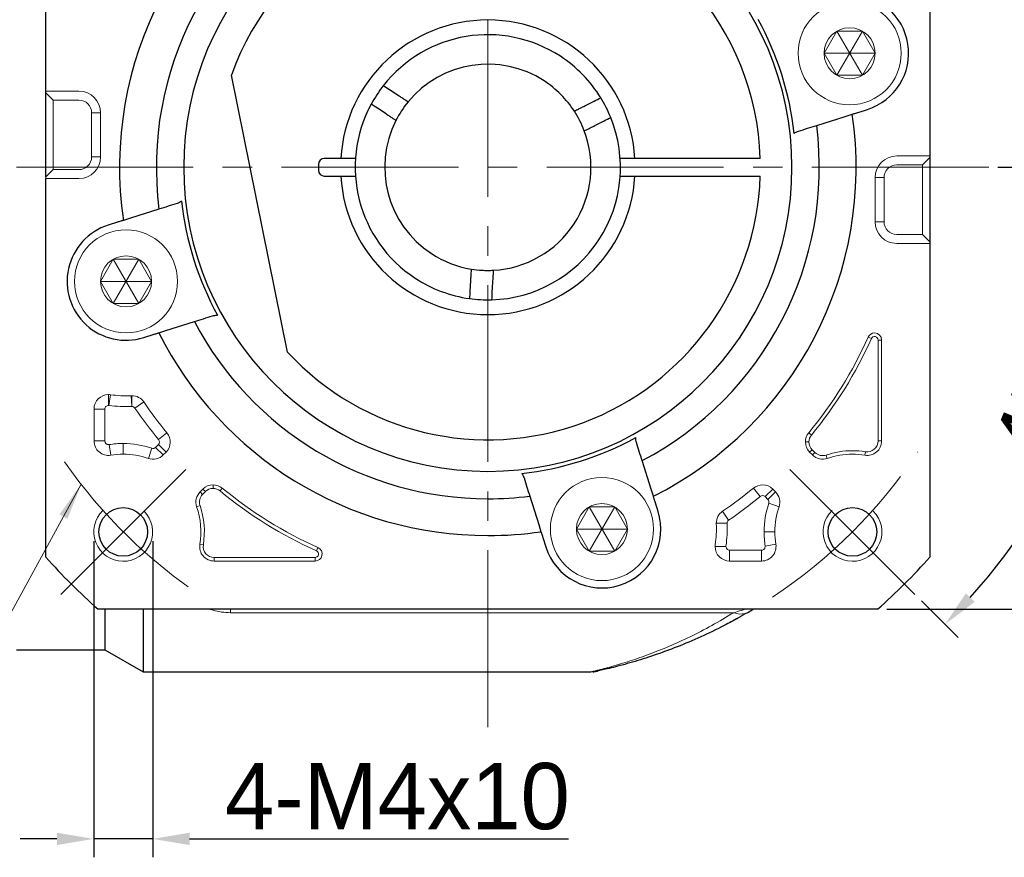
# Model space of a CAD drawing. Header units: millimetres. Extents: x 1379 to 1834, y 1015 to 1337.
# Tile 3 of 10: x 1436 to 1503, y 1176 to 1233. Entities that reach past the tile are written whole.
import ezdxf

# ---------------------------------------------------------------- set-up
doc = ezdxf.new("R2010")
doc.units = ezdxf.units.MM
doc.header["$PDSIZE"] = -5
doc.linetypes.add('点画线', pattern=[18, 12, -2, 2, -2])
doc.layers.get('0').update_dxf_attribs({"lineweight": 18})
doc.layers.get('Defpoints').update_dxf_attribs({"lineweight": 18})
for name, color, linetype, lineweight in [('7中心线层', 7, '点画线', 18), ('尺寸线', 7, 'Continuous', 18), ('尺寸线层', 3, 'Continuous', 18), ('粗实线', 7, 'Continuous', 50), ('细实线', 7, 'Continuous', 18)]:
    doc.layers.add(name, color=color, linetype=linetype, lineweight=lineweight)
doc.styles.add('工程字', font='txt')
doc.dimstyles.new('副本 ISO-25', dxfattribs={"dimtxt": 4.5, "dimasz": 2.5, "dimexe": 1.25, "dimexo": 0.625, "dimtad": 1, "dimtxsty": '工程字', "dimcen": 2.5, "dimdle": 5, "dimadec": 0, "dimazin": 0, "dimtfac": 1, "dimtmove": 0, "dimatfit": 3, "dimfxl": 1, "dimtolj": 1, "dimarcsym": 0})

# ---------------------------------------------------------------- blocks, each defined once
blk = doc.blocks.new('*X11')
at = {"layer": 'Defpoints', "color": 0, "lineweight": -2}
for p in [(1441.11, 1198.269), (1445.11, 1198.269), (1441.11, 1177.426)]:
    blk.add_point(p, dxfattribs=at)
at = {"layer": '尺寸线层', "color": 0, "lineweight": -2}
for p, q in [((1441.11, 1197.644), (1441.11, 1176.176)), ((1445.11, 1197.644), (1445.11, 1176.176)), ((1438.61, 1177.426), (1436.11, 1177.426)), ((1445.11, 1177.426), (1441.11, 1177.426)), ((1447.61, 1177.426), (1473.332, 1177.426))]:
    blk.add_line(p, q, dxfattribs=at)
for points in [[(1438.61, 1177.01), (1438.61, 1177.843), (1441.11, 1177.426)], [(1447.61, 1177.843), (1447.61, 1177.01), (1445.11, 1177.426)]]:
    blk.add_solid(points, dxfattribs=at)
at = {"layer": '尺寸线层', "color": 0, "insert": (1461.721, 1180.301), "char_height": 4.5, "attachment_point": 5, "style": '工程字'}
blk.add_mtext('\\A1;4-M4x10', dxfattribs=at)
blk = doc.blocks.new('*X12')
at = {"layer": 'Defpoints', "color": 0, "lineweight": -2}
for p in [(1494.316, 1253.018), (1494.316, 1193.018), (1519.694, 1193.018)]:
    blk.add_point(p, dxfattribs=at)
at = {"layer": '尺寸线层', "color": 0, "lineweight": -2}
for p, q in [((1494.941, 1253.018), (1520.944, 1253.018)), ((1519.694, 1250.518), (1519.694, 1195.518)), ((1494.941, 1193.018), (1520.944, 1193.018))]:
    blk.add_line(p, q, dxfattribs=at)
for points in [[(1520.111, 1250.518), (1519.278, 1250.518), (1519.694, 1253.018)], [(1519.278, 1195.518), (1520.111, 1195.518), (1519.694, 1193.018)]]:
    blk.add_solid(points, dxfattribs=at)
at = {"layer": '尺寸线层', "color": 0, "insert": (1516.819, 1223.018), "char_height": 4.5, "attachment_point": 5, "rotation": 90, "style": '工程字'}
blk.add_mtext('\\A1;60', dxfattribs=at)
blk = doc.blocks.new('*X13')
at = {"layer": 'Defpoints', "color": 0, "lineweight": -2}
for p in [(1496.85, 1252.009), (1488.365, 1243.524), (1508.378, 1239.802), (1413.945, 1223.018), (1501.859, 1223.018)]:
    blk.add_point(p, dxfattribs=at)
at = {"layer": '尺寸线层', "color": 0, "lineweight": -2}
for p, q in [((1497.292, 1252.451), (1499.755, 1254.914)), ((1502.484, 1223.018), (1512.966, 1223.018))]:
    blk.add_line(p, q, dxfattribs=at)
blk.add_arc((1467.859, 1223.018), 43.858, 3.26643, 41.73357, dxfattribs=at)
for points in [[(1500.89, 1252.499), (1500.285, 1251.927), (1498.871, 1254.03)], [(1511.229, 1225.505), (1512.062, 1225.529), (1511.716, 1223.018)]]:
    blk.add_solid(points, dxfattribs=at)
at = {"layer": '尺寸线层', "color": 0, "insert": (1511.034, 1240.902), "char_height": 4.5, "attachment_point": 5, "rotation": 292.5, "style": '工程字'}
blk.add_mtext('\\A1;45%%d', dxfattribs=at)
blk = doc.blocks.new('*X14')
at = {"layer": 'Defpoints', "color": 0, "lineweight": -2}
for p in [(1413.945, 1223.018), (1501.859, 1223.018), (1508.401, 1206.225), (1488.365, 1202.512), (1496.85, 1194.027)]:
    blk.add_point(p, dxfattribs=at)
at = {"layer": '尺寸线层', "color": 0, "lineweight": -2}
for p, q in [((1502.484, 1223.018), (1512.991, 1223.018)), ((1497.292, 1193.585), (1499.772, 1191.104))]:
    blk.add_line(p, q, dxfattribs=at)
blk.add_arc((1467.859, 1223.018), 43.883, 318.26459, 356.73541, dxfattribs=at)
for points in [[(1512.086, 1220.507), (1511.253, 1220.531), (1511.741, 1223.018)], [(1500.302, 1194.092), (1500.908, 1193.52), (1498.888, 1191.988)]]:
    blk.add_solid(points, dxfattribs=at)
at = {"layer": '尺寸线层', "color": 0, "insert": (1505.745, 1207.325), "char_height": 4.5, "attachment_point": 5, "rotation": 67.5, "style": '工程字'}
blk.add_mtext('\\A1;45%%d', dxfattribs=at)
blk = doc.blocks.new('*X22')
at = {"layer": '尺寸线', "linetype": 'Continuous'}
blk.add_hatch(color=0, dxfattribs=at).paths.add_polyline_path([(22.497, 24.073), (21.572, 21.73), (21.023, 22.029)], flags=0)
at = {"layer": '尺寸线', "color": 0, "linetype": 'Continuous'}
for p, q in [((22.497, 24.073), (9.33, 0)), ((9.33, 0), (0, 0))]:
    blk.add_line(p, q, dxfattribs=at)
at = {"layer": '尺寸线', "color": 0}
blk.add_line((0, 0), (0, 0), dxfattribs=at)

msp = doc.modelspace()

# ---------------------------------------------------------------- linework, layer by layer
for p, q in [((1437.8585, 1228.0736), (1437.8585, 1228.1834)), ((1437.8585, 1228.1834), (1438.3585, 1228.1834)), ((1437.8585, 1228.0736), (1438.3585, 1227.5749)), ((1437.8585, 1227.0761), (1437.8585, 1228.0736)), ((1438.3585, 1228.1834), (1440.1085, 1228.1834)), ((1437.8585, 1223.3582), (1437.8585, 1227.0761)), ((1438.3585, 1227.5749), (1440.1085, 1227.5749)), ((1440.9662, 1226.7172), (1441.076, 1226.7172)), ((1440.9662, 1226.7172), (1440.9662, 1223.7172)), ((1441.5748, 1226.7172), (1441.076, 1226.7172)), ((1441.5748, 1226.7172), (1441.5748, 1223.7172)), ((1440.9662, 1223.7172), (1441.076, 1223.7172)), ((1441.5748, 1223.7172), (1441.076, 1223.7172)), ((1495.6085, 1223.785), (1497.3585, 1223.785)), ((1497.8585, 1223.785), (1497.3585, 1223.785)), ((1497.8585, 1223.6752), (1497.3585, 1223.1764)), ((1497.8585, 1223.785), (1497.8585, 1223.6752)), ((1497.8585, 1223.6752), (1497.8585, 1222.6776)), ((1437.8585, 1222.3607), (1437.8585, 1223.3582)), ((1495.6085, 1223.1764), (1497.3585, 1223.1764)), ((1437.8585, 1222.3607), (1438.3585, 1222.8594)), ((1437.8585, 1222.2509), (1437.8585, 1222.3607)), ((1440.1085, 1222.8594), (1438.3585, 1222.8594)), ((1494.1422, 1219.3187), (1494.1422, 1222.3187)), ((1494.7508, 1219.3187), (1494.7508, 1222.3187)), ((1497.8585, 1222.6776), (1497.8585, 1218.9598)), ((1437.8585, 1222.2509), (1438.3585, 1222.2509)), ((1440.1085, 1222.2509), (1438.3585, 1222.2509)), ((1497.3585, 1218.461), (1495.6085, 1218.461)), ((1497.8585, 1217.9622), (1497.3585, 1218.461)), ((1497.8585, 1218.9598), (1497.8585, 1217.9622)), ((1497.3585, 1217.8525), (1495.6085, 1217.8525)), ((1497.8585, 1217.8525), (1497.3585, 1217.8525)), ((1497.8585, 1217.9622), (1497.8585, 1217.8525)), ((1493.8895, 1211.3897), (1493.6698, 1211.4879)), ((1494.3483, 1211.2919), (1494.589, 1211.2919)), ((1494.3483, 1211.2919), (1494.3483, 1204.4385)), ((1494.589, 1204.4385), (1494.589, 1211.2919)), ((1442.1085, 1206.8564), (1442.1085, 1207.5868)), ((1442.1426, 1206.8543), (1442.242, 1207.5777)), ((1443.6846, 1206.7838), (1443.6515, 1207.5132)), ((1443.6959, 1206.784), (1443.6959, 1207.5142)), ((1443.9027, 1206.6748), (1444.5058, 1207.0863)), ((1441.128, 1206.6063), (1441.128, 1204.4385)), ((1441.8582, 1206.6063), (1441.128, 1206.6063)), ((1441.8582, 1204.4385), (1441.8582, 1206.6063)), ((1445.5156, 1204.5308), (1446.0781, 1204.9963)), ((1489.8243, 1204.8428), (1489.6389, 1204.9963)), ((1441.8582, 1204.4385), (1441.128, 1204.4385)), ((1443.1098, 1203.5387), (1443.1098, 1204.2689)), ((1489.6545, 1204.3712), (1489.4138, 1204.3712)), ((1494.3483, 1204.4385), (1494.589, 1204.4385)), ((1442.1486, 1204.1914), (1442.2656, 1203.4707)), ((1445.0528, 1203.9455), (1444.8163, 1203.2547)), ((1445.4997, 1204.1942), (1445.3109, 1204.0054)), ((1445.3109, 1204.0054), (1445.8272, 1203.4891)), ((1445.4997, 1204.1942), (1446.016, 1203.6779)), ((1445.8272, 1203.4891), (1446.016, 1203.6779)), ((1489.8712, 1203.8481), (1489.701, 1203.6779)), ((1489.701, 1203.6779), (1489.8898, 1203.4891)), ((1490.06, 1203.6592), (1489.8712, 1203.8481)), ((1490.06, 1203.6592), (1489.8898, 1203.4891)), ((1493.49, 1203.7082), (1493.4514, 1203.4707)), ((1490.8227, 1203.4824), (1490.9007, 1203.2547)), ((1448.5185, 1201.1754), (1448.3296, 1200.9866)), ((1448.4998, 1200.8164), (1448.3296, 1200.9866)), ((1448.4998, 1200.8164), (1448.6887, 1201.0053)), ((1448.6887, 1201.0053), (1448.5185, 1201.1754)), ((1449.2118, 1201.2219), (1449.2118, 1201.4626)), ((1449.6834, 1201.0521), (1449.8368, 1201.2376)), ((1486.3456, 1200.675), (1485.8802, 1201.2376)), ((1486.6822, 1200.6591), (1487.1985, 1201.1754)), ((1486.8711, 1200.4703), (1487.3874, 1200.9866)), ((1487.3874, 1200.9866), (1487.1985, 1201.1754)), ((1486.6822, 1200.6591), (1486.8711, 1200.4703)), ((1448.323, 1200.0537), (1448.0953, 1199.9757)), ((1484.2017, 1199.0621), (1483.7902, 1199.6653)), ((1486.9309, 1200.2122), (1487.6217, 1199.9757)), ((1484.0924, 1198.8553), (1483.3622, 1198.8553)), ((1487.3377, 1198.2692), (1486.6076, 1198.2692)), ((1448.5488, 1197.3865), (1448.3112, 1197.425)), ((1456.2303, 1196.9869), (1456.3284, 1197.2066)), ((1484.02, 1197.2679), (1483.2896, 1197.2679)), ((1486.438, 1197.0176), (1484.2701, 1197.0176)), ((1484.2701, 1197.0176), (1484.2701, 1196.2874)), ((1486.438, 1197.0176), (1486.438, 1196.2874)), ((1486.6851, 1197.308), (1487.4058, 1197.425)), ((1456.1325, 1196.5281), (1449.279, 1196.5281)), ((1449.279, 1196.5281), (1449.279, 1196.2874)), ((1449.279, 1196.2874), (1456.1325, 1196.2874)), ((1456.1325, 1196.5281), (1456.1325, 1196.2874)), ((1484.2701, 1196.2874), (1486.438, 1196.2874)), ((1450.3942, 1192.7835), (1450.3942, 1193.0179)), ((1484.5474, 1192.7835), (1450.3942, 1192.7835))]:
    msp.add_line(p, q)
for centre in [(1492.4167, 1230.7611), (1443.3003, 1215.2748), (1475.6017, 1198.4597)]:
    msp.add_circle(centre, 1.7321)
for centre, radius, start, end in [((1440.1085, 1226.7172), 1.4663, 360, 90), ((1440.1085, 1226.7172), 0.8577, 360, 90), ((1440.1085, 1223.7172), 1.4663, 270, 0), ((1440.1085, 1223.7172), 0.8577, 270, 0), ((1495.6085, 1222.3187), 1.4663, 90, 180), ((1495.6085, 1222.3187), 0.8577, 90, 180), ((1495.6085, 1219.3187), 1.4663, 180, 270), ((1495.6085, 1219.3187), 0.8577, 180, 270), ((1494.1085, 1211.2919), 0.4805, 90, 155.929385), ((1494.1085, 1211.2919), 0.4805, 360, 90), ((1467.8585, 1223.0179), 28.2695, 320.39475, 335.929385), ((1467.8585, 1223.0179), 28.5102, 320.39475, 335.929385), ((1442.1085, 1206.6063), 0.9805, 90, 180), ((1442.1085, 1206.6063), 0.9805, 82.17173, 90), ((1443.3003, 1215.2748), 7.7695, 262.17173, 272.59118), ((1443.6959, 1206.5337), 0.9805, 90, 92.59118), ((1443.6959, 1206.5337), 0.9805, 34.302587, 90), ((1467.8585, 1223.0179), 28.2695, 214.302587, 219.60525), ((1443.3003, 1215.2748), 8.4997, 262.17173, 272.59118), ((1467.8585, 1223.0179), 28.9997, 214.302587, 219.60525), ((1445.3227, 1204.3712), 0.9805, 315, 39.60525), ((1490.3943, 1204.3712), 0.9805, 140.39475, 180), ((1442.1085, 1204.4385), 0.9805, 180, 279.218623), ((1443.1098, 1198.2692), 5.9997, 90, 99.218623), ((1443.1098, 1198.2692), 5.9997, 71.103881, 90), ((1490.3943, 1204.3712), 0.9805, 180, 225), ((1490.3943, 1204.3712), 0.7398, 140.39475, 180), ((1490.3943, 1204.3712), 0.7398, 180, 225), ((1493.6085, 1204.4385), 0.9805, 260.781377, 360), ((1493.6085, 1204.4385), 0.7398, 260.781377, 0), ((1490.5832, 1204.1824), 0.7398, 225, 288.896119), ((1492.6072, 1198.2692), 5.5102, 90, 108.896119), ((1492.6072, 1198.2692), 5.5102, 80.781377, 90), ((1443.1098, 1198.2692), 5.2695, 90, 99.218623), ((1443.1098, 1198.2692), 5.2695, 71.103881, 90), ((1445.1338, 1204.1824), 0.9805, 251.103881, 315), ((1490.5832, 1204.1824), 0.9805, 225, 288.896119), ((1492.6072, 1198.2692), 5.2695, 90, 108.896119), ((1492.6072, 1198.2692), 5.2695, 80.781377, 90), ((1449.0229, 1200.2933), 0.9805, 135, 198.896119), ((1449.2118, 1200.4821), 0.9805, 90, 135), ((1449.2118, 1200.4821), 0.7398, 90, 135), ((1449.2118, 1200.4821), 0.9805, 50.39475, 90), ((1449.2118, 1200.4821), 0.7398, 50.39475, 90), ((1467.8585, 1223.0179), 28.5102, 230.39475, 245.929385), ((1467.8585, 1223.0179), 28.2695, 230.39475, 245.929385), ((1467.8585, 1223.0179), 28.2695, 304.302587, 309.60525), ((1486.5052, 1200.4821), 0.9805, 90, 129.60525), ((1486.5052, 1200.4821), 0.9805, 45, 90), ((1486.6941, 1200.2933), 0.9805, 341.103881, 45), ((1449.0229, 1200.2933), 0.7398, 135, 198.896119), ((1467.8585, 1223.0179), 28.9997, 304.302587, 309.60525), ((1443.1098, 1198.2692), 5.2695, 350.781377, 18.896119), ((1443.1098, 1198.2692), 5.5102, 350.781377, 18.896119), ((1484.3427, 1198.8553), 0.9805, 124.302587, 180), ((1492.6072, 1198.2692), 5.9997, 161.103881, 180), ((1492.6072, 1198.2692), 5.2695, 161.103881, 180), ((1475.6017, 1198.4597), 7.7695, 352.17173, 2.59118), ((1484.3427, 1198.8553), 0.9805, 180, 182.59118), ((1475.6017, 1198.4597), 8.4997, 352.17173, 2.59118), ((1492.6072, 1198.2692), 5.9997, 180, 189.218623), ((1492.6072, 1198.2692), 5.2695, 180, 189.218623), ((1449.279, 1197.2679), 0.9805, 170.781377, 270), ((1449.279, 1197.2679), 0.7398, 170.781377, 270), ((1456.1325, 1196.7679), 0.4805, 270, 65.929385), ((1484.2701, 1197.2679), 0.9805, 172.17173, 180), ((1484.2701, 1197.2679), 0.9805, 180, 270), ((1486.438, 1197.2679), 0.9805, 270, 9.218623)]:
    msp.add_arc(centre, radius, start, end)
msp.add_ellipse((1484.5474, 1194.549), major_axis=(-1.0114, 1.7254), ratio=0.6888272, start_param=2.4365012, end_param=2.9666747)
for points, knots in [([(1493.8895, 1211.3897), (1493.9212, 1211.4329), (1493.9845, 1211.5193), (1494.1617, 1211.5412), (1494.3145, 1211.4489), (1494.337, 1211.3443), (1494.3483, 1211.2919)], [0, 0, 0, 0, 0.16025045, 0.31992837, 0.47960629, 0.63985674, 0.63985674, 0.63985674, 0.63985674]), ([(1441.8582, 1206.6063), (1441.8744, 1206.6741), (1441.9065, 1206.8089), (1442.0414, 1206.8406), (1442.1085, 1206.8564)], [0, 0, 0, 0, 0.19396715, 0.38594756, 0.38594756, 0.38594756, 0.38594756]), ([(1443.6959, 1206.784), (1443.737, 1206.7786), (1443.8194, 1206.7677), (1443.8749, 1206.7058), (1443.9027, 1206.6748)], [0, 0, 0, 0, 0.12067224, 0.24177196, 0.24177196, 0.24177196, 0.24177196]), ([(1442.1486, 1204.1914), (1442.1353, 1204.19), (1442.0591, 1204.1817), (1441.9049, 1204.2433), (1441.8738, 1204.3733), (1441.8582, 1204.4385)], [0, 0, 0, 0, 0.0408067, 0.23417184, 0.42827322, 0.42827322, 0.42827322, 0.42827322]), ([(1445.5156, 1204.5308), (1445.5453, 1204.4732), (1445.6047, 1204.3579), (1445.5347, 1204.2488), (1445.4997, 1204.1942)], [0, 0, 0, 0, 0.18192123, 0.36384247, 0.36384247, 0.36384247, 0.36384247]), ([(1445.3109, 1204.0054), (1445.2727, 1203.9779), (1445.2188, 1203.9391), (1445.125, 1203.9286), (1445.0796, 1203.9392), (1445.0528, 1203.9455)], [0, 0, 0, 0, 0.13812067, 0.19512963, 0.27754208, 0.27754208, 0.27754208, 0.27754208]), ([(1486.3456, 1200.675), (1486.4033, 1200.7047), (1486.5185, 1200.7641), (1486.6276, 1200.6941), (1486.6822, 1200.6591)], [0, 0, 0, 0, 0.18192123, 0.36384247, 0.36384247, 0.36384247, 0.36384247]), ([(1484.0924, 1198.8553), (1484.0979, 1198.8964), (1484.1088, 1198.9788), (1484.1707, 1199.0343), (1484.2017, 1199.0621)], [0, 0, 0, 0, 0.12067224, 0.24177196, 0.24177196, 0.24177196, 0.24177196]), ([(1456.2303, 1196.9869), (1456.2735, 1196.9552), (1456.3598, 1196.8919), (1456.3818, 1196.7148), (1456.2895, 1196.562), (1456.1849, 1196.5394), (1456.1325, 1196.5281)], [0, 0, 0, 0, 0.16025045, 0.31992837, 0.47960629, 0.63985674, 0.63985674, 0.63985674, 0.63985674]), ([(1484.2701, 1197.0176), (1484.2024, 1197.0338), (1484.0676, 1197.066), (1484.0358, 1197.2008), (1484.02, 1197.2679)], [0, 0, 0, 0, 0.19396715, 0.38594756, 0.38594756, 0.38594756, 0.38594756]), ([(1486.6851, 1197.308), (1486.6772, 1197.2313), (1486.6615, 1197.0778), (1486.5125, 1197.0377), (1486.438, 1197.0176)], [0, 0, 0, 0, 0.21189435, 0.42377938, 0.42377938, 0.42377938, 0.42377938]), ([(1449.0343, 1193.0086), (1449.0923, 1192.9888), (1449.1516, 1192.97), (1449.3893, 1192.9005), (1449.5785, 1192.8579), (1449.9786, 1192.7991), (1450.1836, 1192.7835), (1450.3942, 1192.7835)], [0, 0, 0, 0, 0.201413, 0.201413, 0.7929334, 0.7929334, 1.3844538, 1.3844538, 1.3844538, 1.3844538]), ([(1484.5474, 1192.7835), (1484.7254, 1192.8363), (1484.9999, 1192.9178), (1485.2184, 1192.9855), (1485.2624, 1192.9992), (1485.2668, 1193.0005)], [0, 0, 0, 0, 0.47361741, 0.73001665, 0.75150358, 0.75150358, 0.75150358, 0.75150358]), ([(1475.0892, 1188.8231), (1475.1282, 1188.8324), (1475.381, 1188.8932), (1476.0921, 1189.0723), (1477.3226, 1189.4332), (1478.6861, 1189.8991), (1480.114, 1190.4643), (1481.5813, 1191.1308), (1483.0642, 1191.8921), (1484.0527, 1192.4862), (1484.5474, 1192.7835)], [0, 0, 0, 0, 0.2961592, 1.7294072, 3.1635564, 4.5876346, 6.0103188, 7.4356515, 8.865703, 10.2981779, 10.2981779, 10.2981779, 10.2981779]), ([(1474.8571, 1188.7685), (1474.8526, 1188.7674), (1474.8461, 1188.7659), (1474.9066, 1188.7799), (1475.0332, 1188.8097), (1475.0892, 1188.8231)], [0, 0, 0, 0, 0.00005796, 0.15546657, 0.24762428, 0.24762428, 0.24762428, 0.24762428])]:
    msp.add_open_spline(points, degree=3, knots=knots)
for points, degree in [([(1442.1085, 1206.8564), (1442.1199, 1206.8565), (1442.1313, 1206.8558), (1442.1426, 1206.8543)], 3), ([(1443.6846, 1206.7838), (1443.6959, 1206.784)], 1), ([(1486.8711, 1200.4703), (1486.8994, 1200.4315), (1486.9561, 1200.354), (1486.9393, 1200.2595), (1486.9309, 1200.2122)], 3), ([(1484.0927, 1198.844), (1484.0924, 1198.8553)], 1), ([(1484.02, 1197.2679), (1484.0199, 1197.2793), (1484.0207, 1197.2907), (1484.0221, 1197.302)], 3)]:
    msp.add_open_spline(points, degree=degree)
at = {"layer": '7中心线层'}
for p, q in [((1467.8585, 1185.0179), (1467.8585, 1261.0179)), ((1501.8585, 1223.0179), (1413.945, 1223.0179)), ((1447.3524, 1202.5118), (1438.16, 1193.3195)), ((1488.3646, 1202.5118), (1496.8499, 1194.0266))]:
    msp.add_line(p, q, dxfattribs=at)
for start, end in [(303.521659, 326.478341), (214.822638, 236.478341)]:
    msp.add_arc((1467.8585, 1223.0179), 35, start, end, dxfattribs=at)
at = {"layer": '尺寸线'}
for p, q in [((1438.3585, 1227.5749), (1438.3585, 1222.8594)), ((1497.3585, 1223.1764), (1497.3585, 1218.461)), ((1494.7508, 1222.3187), (1494.1422, 1222.3187)), ((1494.7508, 1219.3187), (1494.1422, 1219.3187))]:
    msp.add_line(p, q, dxfattribs=at)
at = {"layer": '尺寸线', "color": 7}
for centre in [(1443.1098, 1198.2692), (1492.6072, 1198.2692)]:
    msp.add_arc(centre, 2, 133.387088, 45.024333, dxfattribs=at)
at = {"layer": '粗实线', "linetype": 'Continuous', "lineweight": 30}
for p, q in [((1437.8585, 1222.3607), (1437.8585, 1249.4754)), ((1437.8585, 1222.3607), (1437.8585, 1249.4754)), ((1497.8585, 1249.4754), (1497.8585, 1217.8525)), ((1497.8585, 1249.4754), (1497.8585, 1217.8525)), ((1454.2657, 1210.4686), (1450.4513, 1229.282)), ((1461.769, 1227.8922), (1461.1805, 1228.2767)), ((1460.9486, 1226.6365), (1460.3601, 1227.021)), ((1474.4472, 1227.1928), (1475.0744, 1227.5102)), ((1490.1781, 1225.8612), (1492.1139, 1226.4715)), ((1492.1139, 1226.4715), (1492.5971, 1226.6239)), ((1492.9835, 1226.7457), (1493.6195, 1226.9462)), ((1475.1245, 1225.8544), (1475.7517, 1226.1718)), ((1456.3585, 1223.2179), (1456.3585, 1222.8179)), ((1457.8765, 1223.6179), (1456.7585, 1223.6179)), ((1486.3488, 1223.6179), (1477.8405, 1223.6179)), ((1456.7585, 1222.4179), (1457.8765, 1222.4179)), ((1477.8405, 1222.4179), (1486.3488, 1222.4179)), ((1437.8585, 1196.5604), (1437.8585, 1222.2509)), ((1437.8585, 1196.5604), (1437.8585, 1222.2509)), ((1445.5389, 1220.1747), (1443.6031, 1219.5644)), ((1442.7335, 1219.2902), (1442.0975, 1219.0896)), ((1443.6031, 1219.5644), (1443.1199, 1219.412)), ((1497.8585, 1217.8525), (1497.8585, 1196.5604)), ((1497.8585, 1217.8525), (1497.8585, 1196.5604)), ((1466.682, 1215.3072), (1466.6433, 1214.6053)), ((1468.1797, 1215.2246), (1468.141, 1214.5226)), ((1446.0088, 1211.9346), (1447.9445, 1212.545)), ((1444.5031, 1211.4599), (1445.1392, 1211.6604)), ((1445.5256, 1211.7823), (1446.0088, 1211.9346)), ((1478.9418, 1201.1682), (1478.3315, 1203.1039)), ((1479.0942, 1200.685), (1478.9418, 1201.1682)), ((1470.7017, 1200.6983), (1471.3121, 1198.7626)), ((1479.4165, 1199.6625), (1479.216, 1200.2986)), ((1471.3121, 1198.7626), (1471.4644, 1198.2794)), ((1471.5863, 1197.893), (1471.7868, 1197.2569)), ((1494.316, 1193.0179), (1441.401, 1193.0179)), ((1494.316, 1193.0179), (1441.401, 1193.0179)), ((1441.8585, 1193.0179), (1441.8585, 1190.2679)), ((1444.4566, 1193.0175), (1444.4566, 1188.7679)), ((1435.8585, 1190.2679), (1441.8585, 1190.2679)), ((1441.8585, 1190.2679), (1444.4566, 1188.7679)), ((1444.4566, 1188.7679), (1474.8736, 1188.7679))]:
    msp.add_line(p, q, dxfattribs=at)
at = {"layer": '粗实线', "color": 0, "lineweight": 30}
for centre in [(1443.1098, 1198.2692), (1492.6072, 1198.2692)]:
    msp.add_circle(centre, 1.65, dxfattribs=at)
at = {"layer": '粗实线', "linetype": 'Continuous', "lineweight": 30}
for centre, radius, start, end in [((1467.8585, 1223.0179), 25, 116.706896, 188.293104), ((1467.8585, 1223.0179), 20.6414, 90, 270), ((1467.8585, 1223.0179), 20.6414, 270, 90), ((1467.8585, 1223.0179), 22.5, 117.740348, 187.259652), ((1467.8585, 1223.0179), 18.5, 1.858567, 160.208488), ((1492.4167, 1230.7611), 4, 287.500017, 90), ((1467.8585, 1223.0179), 10, 3.439813, 176.560187), ((1467.8585, 1223.0179), 20.9162, 6.317702, 28.682298), ((1467.8585, 1223.0179), 9, 56.84238, 142.062189), ((1467.8585, 1223.0179), 9, 31.622572, 56.84238), ((1467.8585, 1223.0179), 7, 56.84238, 140.691741), ((1467.8585, 1223.0179), 9, 142.061948, 151.622258), ((1467.8585, 1223.0179), 7, 32.99302, 56.84238), ((1467.8585, 1223.0179), 9, 22.062552, 31.622862), ((1467.8585, 1223.0179), 9, 151.622572, 236.84238), ((1467.8585, 1223.0179), 9, 271.622572, 22.062189), ((1467.8585, 1223.0179), 25, 296.706896, 8.293104), ((1467.8585, 1223.0179), 7, 152.99302, 236.84238), ((1467.8585, 1223.0179), 22.5, 297.740348, 7.259652), ((1467.8585, 1223.0179), 7, 272.99302, 20.691741), ((1456.7585, 1223.2179), 0.4, 90, 180), ((1467.8585, 1223.0179), 18.5, 222.714349, 358.141433), ((1456.7585, 1222.8179), 0.4, 180, 270), ((1467.8585, 1223.0179), 10, 183.439813, 356.560187), ((1467.8585, 1223.0179), 20.9162, 186.317702, 208.682298), ((1443.3003, 1215.2748), 4, 107.5, 287.5), ((1467.8585, 1223.0179), 7, 236.84238, 260.691741), ((1467.8585, 1223.0179), 9, 236.84238, 262.062189), ((1467.8585, 1223.0179), 9, 262.063596, 271.621213), ((1467.8585, 1223.0179), 22.5, 207.740348, 270), ((1467.8585, 1223.0179), 25, 206.706896, 270), ((1467.8585, 1223.0179), 20.9162, 276.317702, 298.682298), ((1467.8585, 1223.0179), 22.5, 270, 277.259652), ((1475.6017, 1198.4597), 4, 197.500017, 17.5), ((1467.8585, 1223.0179), 25, 270, 278.293104), ((1467.8585, 1223.0179), 40, 221.409622, 228.590378), ((1467.8585, 1223.0179), 40, 221.409622, 228.590378), ((1467.8585, 1223.0179), 40, 311.409622, 318.590378), ((1467.8585, 1223.0179), 40, 311.409622, 318.590378)]:
    msp.add_arc(centre, radius, start, end, dxfattribs=at)
for centre, major_axis, ratio, start_param, end_param in [((1484.5474, 1194.549), (-1.0114, 1.7254), 0.6888272, 2.966675, 3.1415927), ((1474.9154, 1190.7813), (0.4277, -1.9537), 0.9910457, 6.0657882, 6.2831853)]:
    msp.add_ellipse(centre, major_axis=major_axis, ratio=ratio, start_param=start_param, end_param=end_param, dxfattribs=at)
for points, degree in [([(1461.1805, 1228.2767), (1461.0405, 1228.3682), (1460.9004, 1228.4597), (1460.7604, 1228.5512)], 3), ([(1475.0744, 1227.5102), (1475.2237, 1227.5858), (1475.3729, 1227.6613), (1475.5222, 1227.7368)], 3), ([(1460.3601, 1227.021), (1460.2201, 1227.1125), (1460.08, 1227.2039), (1459.94, 1227.2954)], 3), ([(1462.4423, 1227.4524), (1462.1262, 1227.0664), (1461.8484, 1226.6411), (1461.6218, 1226.1966)], 3), ([(1474.407, 1225.4913), (1474.2307, 1225.958), (1474.0013, 1226.4113), (1473.7297, 1226.8297)], 3), ([(1475.7517, 1226.1718), (1475.901, 1226.2474), (1476.0503, 1226.3229), (1476.1995, 1226.3984)], 3), ([(1488.9462, 1225.4727), (1489.3573, 1225.6023), (1489.7679, 1225.7318), (1490.1781, 1225.8612)], 3), ([(1488.6476, 1225.3196), (1488.7446, 1225.3922), (1488.8444, 1225.4407), (1488.9462, 1225.4727)], 3), ([(1446.7708, 1220.5631), (1446.3598, 1220.4335), (1445.9491, 1220.3041), (1445.5389, 1220.1747)], 3), ([(1447.0694, 1220.7163), (1446.9724, 1220.6437), (1446.8726, 1220.5952), (1446.7708, 1220.5631)], 3), ([(1466.6433, 1214.6053), (1466.634, 1214.4382), (1466.6248, 1214.2712), (1466.6156, 1214.1042)], 3), ([(1468.141, 1214.5226), (1468.1318, 1214.3556), (1468.1226, 1214.1886), (1468.1133, 1214.0215)], 3), ([(1449.1765, 1212.9334), (1449.2693, 1212.9627), (1449.3686, 1212.9797), (1449.4772, 1212.9797)], 3), ([(1449.4772, 1212.9797), (1449.4876, 1212.9797), (1449.4982, 1212.9795), (1449.5089, 1212.9792)], 3), ([(1447.9445, 1212.545), (1448.3548, 1212.6743), (1448.7654, 1212.8038), (1449.1765, 1212.9334)], 3), ([(1477.943, 1204.3359), (1477.911, 1204.4376), (1477.8934, 1204.5472), (1477.8973, 1204.6683)], 3), ([(1478.3315, 1203.1039), (1478.2021, 1203.5142), (1478.0727, 1203.9248), (1477.943, 1204.3359)], 3), ([(1470.1601, 1202.2288), (1470.2327, 1202.1318), (1470.2812, 1202.032), (1470.3133, 1201.9302)], 3), ([(1470.3133, 1201.9302), (1470.4429, 1201.5192), (1470.5724, 1201.1086), (1470.7017, 1200.6983)], 3), ([(1485.5588, 1192.8236), (1485.6757, 1192.8921), (1485.7864, 1192.958), (1485.8862, 1193.0179)], 3), ([(1484.7434, 1192.3603), (1485.3366, 1192.7287)], 1), ([(1475.009, 1188.779), (1475.0145, 1188.7666), (1475.1959, 1188.8012)], 2)]:
    msp.add_open_spline(points, degree=degree, dxfattribs=at)
for points, knots in [([(1462.4442, 1227.4511), (1462.4403, 1227.4536), (1462.4293, 1227.4608), (1462.3799, 1227.4931), (1462.3427, 1227.5174), (1462.2494, 1227.5784), (1462.192, 1227.6159), (1462.0649, 1227.6989), (1461.9934, 1227.7456), (1461.8707, 1227.8258), (1461.8197, 1227.8591), (1461.769, 1227.8922)], [0, 0, 0, 0, 0.17218111, 0.17218111, 0.34433245, 0.34433245, 0.51695367, 0.51695367, 0.69050769, 0.69050769, 0.80645335, 0.80645335, 0.80645335, 0.80645335]), ([(1473.7276, 1226.8287), (1473.7317, 1226.8307), (1473.7434, 1226.8367), (1473.7961, 1226.8633), (1473.8358, 1226.8834), (1473.9352, 1226.9337), (1473.9964, 1226.9647), (1474.1319, 1227.0332), (1474.208, 1227.0718), (1474.3388, 1227.138), (1474.3932, 1227.1655), (1474.4472, 1227.1928)], [0, 0, 0, 0, 0.17218111, 0.17218111, 0.34433245, 0.34433245, 0.51695367, 0.51695367, 0.69050769, 0.69050769, 0.80645335, 0.80645335, 0.80645335, 0.80645335]), ([(1461.6238, 1226.1954), (1461.6199, 1226.1979), (1461.6089, 1226.2051), (1461.5595, 1226.2374), (1461.5223, 1226.2617), (1461.4289, 1226.3227), (1461.3715, 1226.3602), (1461.2445, 1226.4432), (1461.173, 1226.4899), (1461.0503, 1226.57), (1460.9993, 1226.6034), (1460.9486, 1226.6365)], [0, 0, 0, 0, 0.17218111, 0.17218111, 0.34433245, 0.34433245, 0.51695367, 0.51695367, 0.69050769, 0.69050769, 0.80645335, 0.80645335, 0.80645335, 0.80645335]), ([(1492.5964, 1226.6236), (1492.6007, 1226.625), (1492.6051, 1226.6264), (1492.6325, 1226.635), (1492.6535, 1226.6417), (1492.7064, 1226.6583), (1492.739, 1226.6686), (1492.8113, 1226.6914), (1492.8521, 1226.7043), (1492.9232, 1226.7267), (1492.9535, 1226.7362), (1492.9835, 1226.7457)], [0, 0, 0, 0, 0.08586143, 0.08586143, 0.17169167, 0.17169167, 0.25801435, 0.25801435, 0.34540289, 0.34540289, 0.40589583, 0.40589583, 0.40589583, 0.40589583]), ([(1474.4049, 1225.4903), (1474.409, 1225.4924), (1474.4207, 1225.4983), (1474.4734, 1225.525), (1474.5131, 1225.545), (1474.6126, 1225.5954), (1474.6737, 1225.6263), (1474.8092, 1225.6949), (1474.8853, 1225.7334), (1475.0161, 1225.7996), (1475.0705, 1225.8271), (1475.1245, 1225.8544)], [0, 0, 0, 0, 0.17218111, 0.17218111, 0.34433245, 0.34433245, 0.51695367, 0.51695367, 0.69050769, 0.69050769, 0.80645335, 0.80645335, 0.80645335, 0.80645335]), ([(1458.8808, 1223.6179), (1458.8762, 1223.6179), (1458.8592, 1223.6179), (1458.7852, 1223.6179), (1458.7295, 1223.6179), (1458.5899, 1223.6179), (1458.504, 1223.6179), (1458.3142, 1223.6179), (1458.2077, 1223.6179), (1458.0258, 1223.6179), (1457.9509, 1223.6179), (1457.8765, 1223.6179)], [0, 0, 0, 0, 0.2153073, 0.2153073, 0.4306002, 0.4306002, 0.6461205, 0.6461205, 0.862091, 0.862091, 1.0043063, 1.0043063, 1.0043063, 1.0043063]), ([(1477.8405, 1223.6179), (1477.7282, 1223.6179), (1477.6143, 1223.6179), (1477.4024, 1223.6179), (1477.3013, 1223.6179), (1477.126, 1223.6179), (1477.0493, 1223.6179), (1476.9306, 1223.6179), (1476.8869, 1223.6179), (1476.8472, 1223.6179), (1476.8426, 1223.6179), (1476.838, 1223.6179)], [0, 0, 0, 0, 0.2161377, 0.2161377, 0.4322837, 0.4322837, 0.6482887, 0.6482887, 0.86389, 0.86389, 1.0025176, 1.0025176, 1.0025176, 1.0025176]), ([(1457.8765, 1222.4179), (1457.9888, 1222.4179), (1458.1027, 1222.4179), (1458.3146, 1222.4179), (1458.4157, 1222.4179), (1458.591, 1222.4179), (1458.6677, 1222.4179), (1458.7864, 1222.4179), (1458.8301, 1222.4179), (1458.8698, 1222.4179), (1458.8744, 1222.4179), (1458.879, 1222.4179)], [0, 0, 0, 0, 0.2161377, 0.2161377, 0.4322837, 0.4322837, 0.6482887, 0.6482887, 0.86389, 0.86389, 1.0025176, 1.0025176, 1.0025176, 1.0025176]), ([(1476.8362, 1222.4179), (1476.8408, 1222.4179), (1476.8578, 1222.4179), (1476.9318, 1222.4179), (1476.9875, 1222.4179), (1477.1271, 1222.4179), (1477.213, 1222.4179), (1477.4028, 1222.4179), (1477.5093, 1222.4179), (1477.6912, 1222.4179), (1477.7661, 1222.4179), (1477.8405, 1222.4179)], [0, 0, 0, 0, 0.2153073, 0.2153073, 0.4306002, 0.4306002, 0.6461205, 0.6461205, 0.862091, 0.862091, 1.0043063, 1.0043063, 1.0043063, 1.0043063]), ([(1443.1206, 1219.4122), (1443.1163, 1219.4109), (1443.1119, 1219.4095), (1443.0845, 1219.4009), (1443.0635, 1219.3942), (1443.0106, 1219.3775), (1442.978, 1219.3673), (1442.9057, 1219.3445), (1442.8649, 1219.3316), (1442.7938, 1219.3092), (1442.7636, 1219.2996), (1442.7335, 1219.2902)], [0, 0, 0, 0, 0.08586143, 0.08586143, 0.17169167, 0.17169167, 0.25801435, 0.25801435, 0.34540289, 0.34540289, 0.40589583, 0.40589583, 0.40589583, 0.40589583]), ([(1466.7264, 1216.1124), (1466.7262, 1216.1078), (1466.7254, 1216.0947), (1466.7222, 1216.0357), (1466.7197, 1215.9913), (1466.7136, 1215.88), (1466.7098, 1215.8116), (1466.7015, 1215.66), (1466.6967, 1215.5748), (1466.6887, 1215.4284), (1466.6853, 1215.3676), (1466.682, 1215.3072)], [0, 0, 0, 0, 0.17218111, 0.17218111, 0.34433245, 0.34433245, 0.51695367, 0.51695367, 0.69050769, 0.69050769, 0.80645335, 0.80645335, 0.80645335, 0.80645335]), ([(1466.7263, 1216.1101), (1466.9749, 1216.0771), (1467.3507, 1216.0272), (1467.8524, 1216.014), (1468.1022, 1216.0231), (1468.224, 1216.0275)], [0, 0, 0, 0, 0.7518564, 1.1367089, 1.5026141, 1.5026141, 1.5026141, 1.5026141]), ([(1468.2241, 1216.0298), (1468.2239, 1216.0252), (1468.2232, 1216.0121), (1468.2199, 1215.9531), (1468.2175, 1215.9087), (1468.2113, 1215.7974), (1468.2075, 1215.7289), (1468.1992, 1215.5774), (1468.1945, 1215.4922), (1468.1864, 1215.3458), (1468.183, 1215.285), (1468.1797, 1215.2246)], [0, 0, 0, 0, 0.17218111, 0.17218111, 0.34433245, 0.34433245, 0.51695367, 0.51695367, 0.69050769, 0.69050769, 0.80645335, 0.80645335, 0.80645335, 0.80645335]), ([(1445.1392, 1211.6604), (1445.1828, 1211.6742), (1445.2271, 1211.6882), (1445.3095, 1211.7142), (1445.3488, 1211.7265), (1445.4167, 1211.748), (1445.4464, 1211.7573), (1445.4917, 1211.7716), (1445.5082, 1211.7768), (1445.517, 1211.7796), (1445.5214, 1211.7809), (1445.5258, 1211.7823)], [0, 0, 0, 0, 0.08852446, 0.08852446, 0.17707949, 0.17707949, 0.26513514, 0.26513514, 0.35210733, 0.35210733, 0.40533422, 0.40533422, 0.40533422, 0.40533422]), ([(1479.216, 1200.2986), (1479.2022, 1200.3423), (1479.1883, 1200.3865), (1479.1623, 1200.469), (1479.1499, 1200.5083), (1479.1285, 1200.5762), (1479.1191, 1200.6058), (1479.1048, 1200.6511), (1479.0997, 1200.6676), (1479.0969, 1200.6764), (1479.0955, 1200.6808), (1479.0941, 1200.6852)], [0, 0, 0, 0, 0.08852446, 0.08852446, 0.17707949, 0.17707949, 0.26513514, 0.26513514, 0.35210733, 0.35210733, 0.40533422, 0.40533422, 0.40533422, 0.40533422]), ([(1471.4642, 1198.2801), (1471.4656, 1198.2757), (1471.467, 1198.2713), (1471.4756, 1198.244), (1471.4822, 1198.2229), (1471.4989, 1198.17), (1471.5092, 1198.1374), (1471.532, 1198.0651), (1471.5448, 1198.0243), (1471.5673, 1197.9532), (1471.5768, 1197.923), (1471.5863, 1197.893)], [0, 0, 0, 0, 0.08586143, 0.08586143, 0.17169167, 0.17169167, 0.25801435, 0.25801435, 0.34540289, 0.34540289, 0.40589583, 0.40589583, 0.40589583, 0.40589583]), ([(1484.8635, 1192.4324), (1484.5448, 1192.2548), (1483.6952, 1191.7903), (1482.3035, 1191.123), (1480.7044, 1190.4452), (1479.1369, 1189.8718), (1477.6422, 1189.4021), (1476.5297, 1189.1051), (1475.8189, 1188.9341), (1475.4351, 1188.8474), (1475.2351, 1188.8041), (1475.3071, 1188.8197), (1475.3431, 1188.8276)], [0, 0, 0, 0, 0.8049536, 2.1450447, 3.5045285, 4.8617031, 6.2211413, 7.5916413, 8.2748673, 8.9611709, 9.6471356, 10.3327535, 10.3327535, 10.3327535, 10.3327535])]:
    msp.add_open_spline(points, degree=3, knots=knots, dxfattribs=at)
at = {"layer": '细实线', "color": 0}
for p, q in [((1493.2827, 1232.2611), (1491.5507, 1229.2611)), ((1493.2827, 1229.2611), (1491.5507, 1232.2611)), ((1494.1488, 1230.7611), (1490.6847, 1230.7611)), ((1444.1663, 1216.7748), (1442.4343, 1213.7748)), ((1444.1663, 1213.7748), (1442.4343, 1216.7748)), ((1445.0323, 1215.2748), (1441.5682, 1215.2748)), ((1476.4677, 1199.9597), (1474.7357, 1196.9597)), ((1476.4677, 1196.9597), (1474.7357, 1199.9597)), ((1477.3337, 1198.4597), (1473.8696, 1198.4597))]:
    msp.add_line(p, q, dxfattribs=at)
for points in [[(1490.6847, 1230.7611), (1491.5507, 1229.2611), (1493.2827, 1229.2611), (1494.1488, 1230.7611), (1493.2827, 1232.2611), (1491.5507, 1232.2611)], [(1441.5682, 1215.2748), (1442.4343, 1213.7748), (1444.1663, 1213.7748), (1445.0323, 1215.2748), (1444.1663, 1216.7748), (1442.4343, 1216.7748)], [(1473.8696, 1198.4597), (1474.7357, 1196.9597), (1476.4677, 1196.9597), (1477.3337, 1198.4597), (1476.4677, 1199.9597), (1474.7357, 1199.9597)]]:
    msp.add_lwpolyline(points, close=True, dxfattribs=at)
for centre in [(1492.4167, 1230.7611), (1443.3003, 1215.2748), (1475.6017, 1198.4597)]:
    msp.add_circle(centre, 3.5, dxfattribs=at)

# ---------------------------------------------------------------- block references
at = {"layer": '尺寸线'}
msp.add_blockref('*X22', (1417.7581, 1177.4264), dxfattribs=at)

# ---------------------------------------------------------------- dimensions: what is measured, and where the dimension line sits
at = {"layer": '尺寸线层'}
for base, line1, picture, middle in [((1508.378, 1239.8016), ((1488.3646, 1243.524), (1496.8499, 1252.0093)), '*X13', (1511.0341, 1240.9019)), ((1508.4008, 1206.2248), ((1488.3646, 1202.5118), (1496.8499, 1194.0266)), '*X14', (1505.7446, 1207.325))]:
    dim = msp.add_angular_dim_2l(base=base, line1=line1, line2=((1501.8585, 1223.0179), (1413.945, 1223.0179)), dimstyle='副本 ISO-25', override={"dimtad": 1, "dimtih": 0, "dimtoh": 0, "dimsah": 1, "dimtdec": 0, "dimtzin": 0}, dxfattribs=at)
    dim.commit()
    dim.dimension.update_dxf_attribs({"geometry": picture, "text_midpoint": middle})
dim = msp.add_linear_dim(base=(1519.6942, 1193.0179), p1=(1494.316, 1253.0179), p2=(1494.316, 1193.0179), angle=90, dimstyle='副本 ISO-25', override={"dimsah": 1, "dimtzin": 8}, dxfattribs=at)
dim.commit()
dim.dimension.update_dxf_attribs({"geometry": '*X12', "text_midpoint": (1516.8192, 1223.0179)})
dim = msp.add_linear_dim(base=(1441.1098, 1177.4264), p1=(1445.1098, 1198.2692), p2=(1441.1098, 1198.2692), text='4-M<>x10', dimstyle='副本 ISO-25', override={"dimsah": 1}, dxfattribs=at)
dim.commit()
dim.dimension.update_dxf_attribs({"geometry": '*X11', "text_midpoint": (1461.7208, 1177.4264), "dimtype": 160})

doc.saveas('drawing.dxf')
